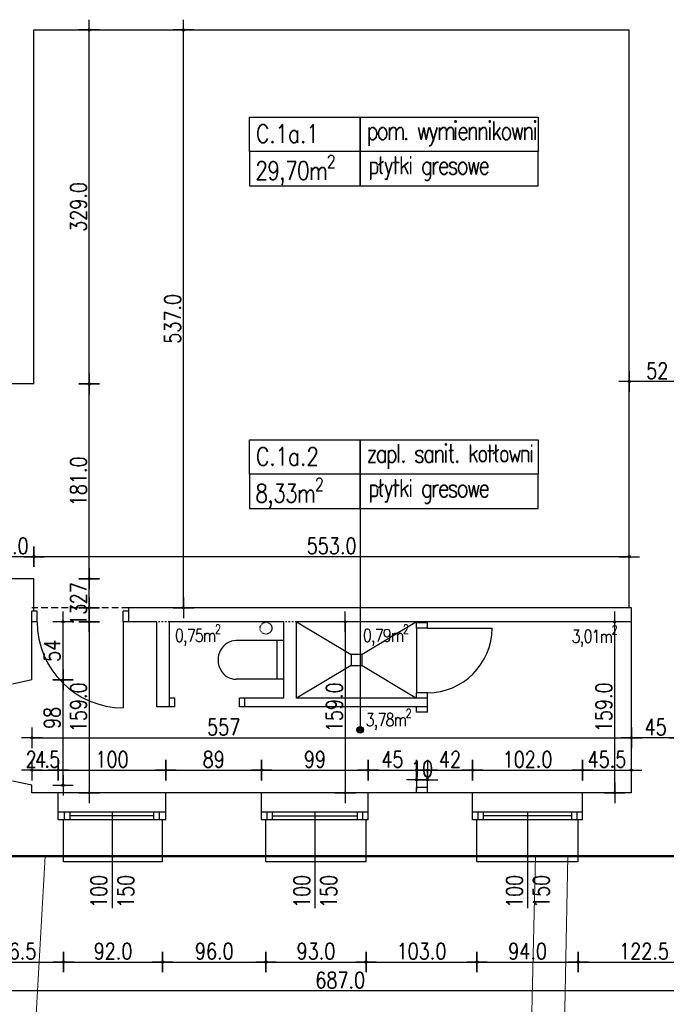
# Model space of a CAD drawing. Header units: millimetres. Extents: x 22865 to 60762, y -18816 to 15611.
# Tile 7 of 256: x 34254 to 34854, y -13885 to -12969. Entities that reach past the tile are written whole.
import ezdxf

# ---------------------------------------------------------------- set-up
doc = ezdxf.new("R2010")
doc.units = ezdxf.units.MM
for name, pattern in [('2_EGBU_A', [0]), ('3', [1, 0.5, -0.5]), ('3_SUCP', [0]), ('3_SUEP_A', [0]), ('DASHED', [15, 7, -8]), ('DASHED2', [0.375, 0.25, -0.125])]:
    doc.linetypes.add(name, pattern=pattern)
doc.layers.add('EGBB_L_0', color=7, linetype='2_EGBU_A', lineweight=50, true_color=0x804000)
doc.layers.add('SUCP_L_0', color=7, linetype='3_SUCP', lineweight=18, true_color=0xd200d2)
for name, color, linetype in [('OPISY', 6, 'Continuous'), ('sciany murowane', 4, 'Continuous'), ('widokowa', 2, 'Continuous'), ('WYMIARY', 6, 'Continuous')]:
    doc.layers.add(name, color=color, linetype=linetype)
doc.layers.add('SUEP_L_0', color=1, linetype='3_SUEP_A', lineweight=18)
doc.styles.add('1-100', font='simplex.shx', dxfattribs={"width": 0.8, "height": 15})
doc.dimstyles.new('1-100', dxfattribs={"dimscale": 0.5, "dimtxt": 100, "dimasz": 1, "dimexe": 0.18, "dimexo": 0.0625, "dimgap": 5, "dimtad": 1, "dimdec": 1, "dimzin": 0, "dimdsep": 46, "dimtxsty": '1-100', "dimblk1": 'K', "dimblk2": 'K', "dimsah": 1, "dimcen": 0.09, "dimse1": 1, "dimse2": 1, "dimadec": 0, "dimazin": 0, "dimtfac": 1, "dimtdec": 1, "dimtofl": 0, "dimtmove": 0, "dimatfit": 3, "dimldrblk": 'K', "dimfxl": 0, "dimtolj": 1, "dimtzin": 0, "dimarcsym": 0})

# ---------------------------------------------------------------- blocks, each defined once
blk = doc.blocks.new('K')
for p, q in [((0, -19.1), (0, 19.1)), ((-19.1, 0), (19.1, 0))]:
    blk.add_line(p, q)
blk.add_circle((0, 0), 2.02)
blk = doc.blocks.new('*D2127')
at = {"layer": 'WYMIARY', "color": 0, "lineweight": -2}
blk.add_line((34293.77, -13680.51), (34293.77, -13583.51), dxfattribs=at)
at = {"layer": 'WYMIARY', "color": 0, "linetype": 'ByBlock', "lineweight": -2, "xscale": 0.5, "yscale": 0.5, "zscale": 0.5}
for p, rotation in [((34293.77, -13583.01), 89.99999999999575), ((34293.77, -13681.01), 269.9999999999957)]:
    blk.add_blockref('K', p, dxfattribs=dict(at, rotation=rotation))
at = {"layer": 'WYMIARY', "color": 0, "ltscale": 0.2, "insert": (34283.77, -13618.34), "char_height": 15, "attachment_point": 5, "rotation": 90, "style": '1-100'}
blk.add_mtext('\\A1;98', dxfattribs=at)
blk = doc.blocks.new('*D2128')
at = {"layer": 'WYMIARY', "color": 0, "lineweight": -2}
blk.add_line((34555.83, -13529.51), (34555.83, -13687.51), dxfattribs=at)
at = {"layer": 'WYMIARY', "color": 0, "linetype": 'ByBlock', "lineweight": -2, "xscale": 0.5, "yscale": 0.5, "zscale": 0.5}
for p, rotation in [((34555.83, -13529.01), 90.00000000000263), ((34555.83, -13688.01), 270.0000000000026)]:
    blk.add_blockref('K', p, dxfattribs=dict(at, rotation=rotation))
at = {"layer": 'WYMIARY', "color": 0, "ltscale": 0.2, "insert": (34545.83, -13608.51), "char_height": 15, "attachment_point": 5, "rotation": 90, "style": '1-100'}
blk.add_mtext('\\A1;159.0', dxfattribs=at)
blk = doc.blocks.new('*D2130')
at = {"layer": 'WYMIARY', "color": 0, "lineweight": -2, "ltscale": 0.2}
blk.add_line((34208.28, -13845.23), (34293.78, -13845.23), dxfattribs=at)
at = {"layer": 'WYMIARY', "color": 0, "linetype": 'ByBlock', "lineweight": -2, "xscale": 0.5, "yscale": 0.5, "zscale": 0.5}
for p, rotation in [((34207.78, -13845.23), 180.0000000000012), ((34294.28, -13845.23), 1.204860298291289e-12)]:
    blk.add_blockref('K', p, dxfattribs=dict(at, rotation=rotation))
at = {"layer": 'WYMIARY', "color": 0, "ltscale": 0.2, "insert": (34251.03, -13835.23), "char_height": 15, "attachment_point": 5, "style": '1-100'}
blk.add_mtext('\\A1;86.5', dxfattribs=at)
blk = doc.blocks.new('*D2131')
at = {"layer": 'WYMIARY', "color": 0, "lineweight": -2, "ltscale": 0.2}
blk.add_line((34294.78, -13845.23), (34385.78, -13845.23), dxfattribs=at)
at = {"layer": 'WYMIARY', "color": 0, "linetype": 'ByBlock', "lineweight": -2, "xscale": 0.5, "yscale": 0.5, "zscale": 0.5}
for p, rotation in [((34294.28, -13845.23), 180.0000000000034), ((34386.28, -13845.23), 3.398491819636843e-12)]:
    blk.add_blockref('K', p, dxfattribs=dict(at, rotation=rotation))
at = {"layer": 'WYMIARY', "color": 0, "ltscale": 0.2, "insert": (34340.28, -13835.23), "char_height": 15, "attachment_point": 5, "style": '1-100'}
blk.add_mtext('\\A1;92.0', dxfattribs=at)
blk = doc.blocks.new('*D2133')
at = {"layer": 'WYMIARY', "color": 0, "lineweight": -2}
blk.add_line((34265.28, -13636.88), (34821.28, -13636.88), dxfattribs=at)
at = {"layer": 'WYMIARY', "color": 0, "linetype": 'ByBlock', "lineweight": -2, "xscale": 0.5, "yscale": 0.5, "zscale": 0.5, "rotation": 180.0000000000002}
blk.add_blockref('K', (34264.78, -13636.88), dxfattribs=at)
at = {"layer": 'WYMIARY', "color": 0, "linetype": 'ByBlock', "lineweight": -2, "xscale": 0.5, "yscale": 0.5, "zscale": 0.5}
blk.add_blockref('K', (34821.78, -13636.88), dxfattribs=at)
at = {"layer": 'WYMIARY', "color": 0, "ltscale": 0.2, "insert": (34443.08, -13626.88), "char_height": 15, "attachment_point": 5, "style": '1-100'}
blk.add_mtext('\\A1;557', dxfattribs=at)
blk = doc.blocks.new('*D2134')
at = {"layer": 'WYMIARY', "color": 0, "lineweight": -2}
blk.add_line((34678.78, -13845.23), (34771.78, -13845.23), dxfattribs=at)
at = {"layer": 'WYMIARY', "color": 0, "linetype": 'ByBlock', "lineweight": -2, "xscale": 0.5, "yscale": 0.5, "zscale": 0.5}
for p, rotation in [((34678.28, -13845.23), 180.0000000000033), ((34772.28, -13845.23), 3.326183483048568e-12)]:
    blk.add_blockref('K', p, dxfattribs=dict(at, rotation=rotation))
at = {"layer": 'WYMIARY', "color": 0, "ltscale": 0.2, "insert": (34725.28, -13835.23), "char_height": 15, "attachment_point": 5, "style": '1-100'}
blk.add_mtext('\\A1;94.0', dxfattribs=at)
blk = doc.blocks.new('*D2135')
at = {"layer": 'WYMIARY', "color": 0, "lineweight": -2}
blk.add_line((34772.78, -13845.23), (34894.28, -13845.23), dxfattribs=at)
at = {"layer": 'WYMIARY', "color": 0, "linetype": 'ByBlock', "lineweight": -2, "xscale": 0.5, "yscale": 0.5, "zscale": 0.5}
for p, rotation in [((34772.28, -13845.23), 179.9999999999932), ((34894.78, -13845.23), 359.9999999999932)]:
    blk.add_blockref('K', p, dxfattribs=dict(at, rotation=rotation))
at = {"layer": 'WYMIARY', "color": 0, "ltscale": 0.2, "insert": (34833.53, -13835.23), "char_height": 15, "attachment_point": 5, "style": '1-100'}
blk.add_mtext('\\A1;122.5', dxfattribs=at)
blk = doc.blocks.new('*D2144')
at = {"layer": 'WYMIARY', "color": 0, "lineweight": -2}
blk.add_line((34866.28, -13636.88), (34822.28, -13636.88), dxfattribs=at)
at = {"layer": 'WYMIARY', "color": 0, "linetype": 'ByBlock', "lineweight": -2, "xscale": 0.5, "yscale": 0.5, "zscale": 0.5, "rotation": 180}
blk.add_blockref('K', (34821.78, -13636.88), dxfattribs=at)
at = {"layer": 'WYMIARY', "color": 0, "linetype": 'ByBlock', "lineweight": -2, "xscale": 0.5, "yscale": 0.5, "zscale": 0.5}
blk.add_blockref('K', (34866.78, -13636.88), dxfattribs=at)
at = {"layer": 'WYMIARY', "color": 0, "ltscale": 0.2, "insert": (34844.28, -13626.88), "char_height": 15, "attachment_point": 5, "style": '1-100'}
blk.add_mtext('\\A1;45', dxfattribs=at)
blk = doc.blocks.new('*D2338')
at = {"layer": 'WYMIARY', "color": 0, "lineweight": -2, "ltscale": 0.2}
blk.add_line((34894.28, -13872.08), (34208.28, -13872.08), dxfattribs=at)
at = {"layer": 'WYMIARY', "color": 0, "linetype": 'ByBlock', "lineweight": -2, "xscale": 0.5, "yscale": 0.5, "zscale": 0.5, "rotation": 180}
blk.add_blockref('K', (34207.78, -13872.08), dxfattribs=at)
at = {"layer": 'WYMIARY', "color": 0, "linetype": 'ByBlock', "lineweight": -2, "xscale": 0.5, "yscale": 0.5, "zscale": 0.5}
blk.add_blockref('K', (34894.78, -13872.08), dxfattribs=at)
at = {"layer": 'WYMIARY', "color": 0, "ltscale": 0.2, "insert": (34551.28, -13862.08), "char_height": 15, "attachment_point": 5, "style": '1-100'}
blk.add_mtext('\\A1;687.0', dxfattribs=at)
blk = doc.blocks.new('*D2352')
at = {"layer": 'WYMIARY', "color": 0, "lineweight": -2, "ltscale": 0.2}
blk.add_line((34386.78, -13845.23), (34481.78, -13845.23), dxfattribs=at)
at = {"layer": 'WYMIARY', "color": 0, "linetype": 'ByBlock', "lineweight": -2, "xscale": 0.5, "yscale": 0.5, "zscale": 0.5, "rotation": 180}
blk.add_blockref('K', (34386.28, -13845.23), dxfattribs=at)
at = {"layer": 'WYMIARY', "color": 0, "linetype": 'ByBlock', "lineweight": -2, "xscale": 0.5, "yscale": 0.5, "zscale": 0.5}
blk.add_blockref('K', (34482.28, -13845.23), dxfattribs=at)
at = {"layer": 'WYMIARY', "color": 0, "ltscale": 0.2, "insert": (34434.28, -13835.23), "char_height": 15, "attachment_point": 5, "style": '1-100'}
blk.add_mtext('\\A1;96.0', dxfattribs=at)
blk = doc.blocks.new('*D2353')
at = {"layer": 'WYMIARY', "color": 0, "lineweight": -2, "ltscale": 0.2}
blk.add_line((34482.78, -13845.23), (34574.78, -13845.23), dxfattribs=at)
at = {"layer": 'WYMIARY', "color": 0, "linetype": 'ByBlock', "lineweight": -2, "xscale": 0.5, "yscale": 0.5, "zscale": 0.5, "rotation": 180}
blk.add_blockref('K', (34482.28, -13845.23), dxfattribs=at)
at = {"layer": 'WYMIARY', "color": 0, "linetype": 'ByBlock', "lineweight": -2, "xscale": 0.5, "yscale": 0.5, "zscale": 0.5}
blk.add_blockref('K', (34575.28, -13845.23), dxfattribs=at)
at = {"layer": 'WYMIARY', "color": 0, "ltscale": 0.2, "insert": (34528.78, -13835.23), "char_height": 15, "attachment_point": 5, "style": '1-100'}
blk.add_mtext('\\A1;93.0', dxfattribs=at)
blk = doc.blocks.new('*D2354')
at = {"layer": 'WYMIARY', "color": 0, "lineweight": -2, "ltscale": 0.2}
blk.add_line((34575.78, -13845.23), (34677.78, -13845.23), dxfattribs=at)
at = {"layer": 'WYMIARY', "color": 0, "linetype": 'ByBlock', "lineweight": -2, "xscale": 0.5, "yscale": 0.5, "zscale": 0.5, "rotation": 180}
blk.add_blockref('K', (34575.28, -13845.23), dxfattribs=at)
at = {"layer": 'WYMIARY', "color": 0, "linetype": 'ByBlock', "lineweight": -2, "xscale": 0.5, "yscale": 0.5, "zscale": 0.5}
blk.add_blockref('K', (34678.28, -13845.23), dxfattribs=at)
at = {"layer": 'WYMIARY', "color": 0, "ltscale": 0.2, "insert": (34626.78, -13835.23), "char_height": 15, "attachment_point": 5, "style": '1-100'}
blk.add_mtext('\\A1;103.0', dxfattribs=at)
blk = doc.blocks.new('*D2355')
at = {"layer": 'WYMIARY', "color": 0, "lineweight": -2, "ltscale": 0.2}
blk.add_line((34265.28, -13666.89), (34288.78, -13666.89), dxfattribs=at)
at = {"layer": 'WYMIARY', "color": 0, "linetype": 'ByBlock', "lineweight": -2, "xscale": 0.5, "yscale": 0.5, "zscale": 0.5, "rotation": 180}
blk.add_blockref('K', (34264.78, -13666.89), dxfattribs=at)
at = {"layer": 'WYMIARY', "color": 0, "linetype": 'ByBlock', "lineweight": -2, "xscale": 0.5, "yscale": 0.5, "zscale": 0.5}
blk.add_blockref('K', (34289.28, -13666.89), dxfattribs=at)
at = {"layer": 'WYMIARY', "color": 0, "ltscale": 0.2, "insert": (34274.34, -13656.89), "char_height": 15, "attachment_point": 5, "style": '1-100'}
blk.add_mtext('\\A1;\\A1;{\\T0.8;24.5}', dxfattribs=at)
blk = doc.blocks.new('*D2356')
at = {"layer": 'WYMIARY', "color": 0, "lineweight": -2}
blk.add_line((34289.78, -13666.89), (34388.78, -13666.89), dxfattribs=at)
at = {"layer": 'WYMIARY', "color": 0, "linetype": 'ByBlock', "lineweight": -2, "xscale": 0.5, "yscale": 0.5, "zscale": 0.5, "rotation": 180}
blk.add_blockref('K', (34289.28, -13666.89), dxfattribs=at)
at = {"layer": 'WYMIARY', "color": 0, "linetype": 'ByBlock', "lineweight": -2, "xscale": 0.5, "yscale": 0.5, "zscale": 0.5}
blk.add_blockref('K', (34389.28, -13666.89), dxfattribs=at)
at = {"layer": 'WYMIARY', "color": 0, "ltscale": 0.2, "insert": (34339.28, -13656.89), "char_height": 15, "attachment_point": 5, "style": '1-100'}
blk.add_mtext('\\A1;100', dxfattribs=at)
blk = doc.blocks.new('*D2357')
at = {"layer": 'WYMIARY', "color": 0, "lineweight": -2}
blk.add_line((34389.78, -13666.89), (34477.78, -13666.89), dxfattribs=at)
at = {"layer": 'WYMIARY', "color": 0, "linetype": 'ByBlock', "lineweight": -2, "xscale": 0.5, "yscale": 0.5, "zscale": 0.5, "rotation": 180}
blk.add_blockref('K', (34389.28, -13666.89), dxfattribs=at)
at = {"layer": 'WYMIARY', "color": 0, "linetype": 'ByBlock', "lineweight": -2, "xscale": 0.5, "yscale": 0.5, "zscale": 0.5}
blk.add_blockref('K', (34478.28, -13666.89), dxfattribs=at)
at = {"layer": 'WYMIARY', "color": 0, "ltscale": 0.2, "insert": (34433.78, -13656.89), "char_height": 15, "attachment_point": 5, "style": '1-100'}
blk.add_mtext('\\A1;89', dxfattribs=at)
blk = doc.blocks.new('*D2358')
at = {"layer": 'WYMIARY', "color": 0, "lineweight": -2}
blk.add_line((34478.78, -13666.89), (34576.78, -13666.89), dxfattribs=at)
at = {"layer": 'WYMIARY', "color": 0, "linetype": 'ByBlock', "lineweight": -2, "xscale": 0.5, "yscale": 0.5, "zscale": 0.5, "rotation": 180}
blk.add_blockref('K', (34478.28, -13666.89), dxfattribs=at)
at = {"layer": 'WYMIARY', "color": 0, "linetype": 'ByBlock', "lineweight": -2, "xscale": 0.5, "yscale": 0.5, "zscale": 0.5}
blk.add_blockref('K', (34577.28, -13666.89), dxfattribs=at)
at = {"layer": 'WYMIARY', "color": 0, "ltscale": 0.2, "insert": (34527.78, -13656.89), "char_height": 15, "attachment_point": 5, "style": '1-100'}
blk.add_mtext('\\A1;99', dxfattribs=at)
blk = doc.blocks.new('*D2359')
at = {"layer": 'WYMIARY', "color": 0, "lineweight": -2}
blk.add_line((34577.78, -13666.89), (34621.78, -13666.89), dxfattribs=at)
at = {"layer": 'WYMIARY', "color": 0, "linetype": 'ByBlock', "lineweight": -2, "xscale": 0.5, "yscale": 0.5, "zscale": 0.5, "rotation": 180}
blk.add_blockref('K', (34577.28, -13666.89), dxfattribs=at)
at = {"layer": 'WYMIARY', "color": 0, "linetype": 'ByBlock', "lineweight": -2, "xscale": 0.5, "yscale": 0.5, "zscale": 0.5}
blk.add_blockref('K', (34622.28, -13666.89), dxfattribs=at)
at = {"layer": 'WYMIARY', "color": 0, "ltscale": 0.2, "insert": (34599.78, -13656.89), "char_height": 15, "attachment_point": 5, "style": '1-100'}
blk.add_mtext('\\A1;45', dxfattribs=at)
blk = doc.blocks.new('*D2360')
at = {"layer": 'WYMIARY', "color": 0, "lineweight": -2}
blk.add_line((34622.78, -13675.83), (34631.78, -13675.83), dxfattribs=at)
at = {"layer": 'WYMIARY', "color": 0, "linetype": 'ByBlock', "lineweight": -2, "xscale": 0.5, "yscale": 0.5, "zscale": 0.5, "rotation": 180}
blk.add_blockref('K', (34622.28, -13675.83), dxfattribs=at)
at = {"layer": 'WYMIARY', "color": 0, "linetype": 'ByBlock', "lineweight": -2, "xscale": 0.5, "yscale": 0.5, "zscale": 0.5}
blk.add_blockref('K', (34632.28, -13675.83), dxfattribs=at)
at = {"layer": 'WYMIARY', "color": 0, "ltscale": 0.2, "insert": (34627.28, -13665.83), "char_height": 15, "attachment_point": 5, "style": '1-100'}
blk.add_mtext('\\A1;10', dxfattribs=at)
blk = doc.blocks.new('*D2361')
at = {"layer": 'WYMIARY', "color": 0, "lineweight": -2}
blk.add_line((34632.78, -13666.89), (34673.78, -13666.89), dxfattribs=at)
at = {"layer": 'WYMIARY', "color": 0, "linetype": 'ByBlock', "lineweight": -2, "xscale": 0.5, "yscale": 0.5, "zscale": 0.5, "rotation": 180}
blk.add_blockref('K', (34632.28, -13666.89), dxfattribs=at)
at = {"layer": 'WYMIARY', "color": 0, "linetype": 'ByBlock', "lineweight": -2, "xscale": 0.5, "yscale": 0.5, "zscale": 0.5}
blk.add_blockref('K', (34674.28, -13666.89), dxfattribs=at)
at = {"layer": 'WYMIARY', "color": 0, "ltscale": 0.2, "insert": (34653.28, -13656.89), "char_height": 15, "attachment_point": 5, "style": '1-100'}
blk.add_mtext('\\A1;42', dxfattribs=at)
blk = doc.blocks.new('*D2362')
at = {"layer": 'WYMIARY', "color": 0, "lineweight": -2, "ltscale": 0.2}
blk.add_line((34674.78, -13666.89), (34775.78, -13666.89), dxfattribs=at)
at = {"layer": 'WYMIARY', "color": 0, "linetype": 'ByBlock', "lineweight": -2, "xscale": 0.5, "yscale": 0.5, "zscale": 0.5, "rotation": 180}
blk.add_blockref('K', (34674.28, -13666.89), dxfattribs=at)
at = {"layer": 'WYMIARY', "color": 0, "linetype": 'ByBlock', "lineweight": -2, "xscale": 0.5, "yscale": 0.5, "zscale": 0.5}
blk.add_blockref('K', (34776.28, -13666.89), dxfattribs=at)
at = {"layer": 'WYMIARY', "color": 0, "ltscale": 0.2, "insert": (34725.28, -13656.89), "char_height": 15, "attachment_point": 5, "style": '1-100'}
blk.add_mtext('\\A1;102.0', dxfattribs=at)
blk = doc.blocks.new('*D2363')
at = {"layer": 'WYMIARY', "color": 0, "lineweight": -2, "ltscale": 0.2}
blk.add_line((34776.78, -13666.89), (34821.28, -13666.89), dxfattribs=at)
at = {"layer": 'WYMIARY', "color": 0, "linetype": 'ByBlock', "lineweight": -2, "xscale": 0.5, "yscale": 0.5, "zscale": 0.5, "rotation": 180}
blk.add_blockref('K', (34776.28, -13666.89), dxfattribs=at)
at = {"layer": 'WYMIARY', "color": 0, "linetype": 'ByBlock', "lineweight": -2, "xscale": 0.5, "yscale": 0.5, "zscale": 0.5}
blk.add_blockref('K', (34821.78, -13666.89), dxfattribs=at)
at = {"layer": 'WYMIARY', "color": 0, "ltscale": 0.2, "insert": (34799.03, -13656.89), "char_height": 15, "attachment_point": 5, "style": '1-100'}
blk.add_mtext('\\A1;45.5', dxfattribs=at)
blk = doc.blocks.new('*D2364')
at = {"layer": 'WYMIARY', "color": 0, "lineweight": -2, "ltscale": 0.2}
blk.add_line((34806.21, -13687.51), (34806.21, -13529.51), dxfattribs=at)
at = {"layer": 'WYMIARY', "color": 0, "linetype": 'ByBlock', "lineweight": -2, "xscale": 0.5, "yscale": 0.5, "zscale": 0.5}
for p, rotation in [((34806.21, -13529.01), 90), ((34806.21, -13688.01), 270)]:
    blk.add_blockref('K', p, dxfattribs=dict(at, rotation=rotation))
at = {"layer": 'WYMIARY', "color": 0, "ltscale": 0.2, "insert": (34796.21, -13608.51), "char_height": 15, "attachment_point": 5, "rotation": 90, "style": '1-100'}
blk.add_mtext('\\A1;159.0', dxfattribs=at)
blk = doc.blocks.new('*D2365')
at = {"layer": 'WYMIARY', "color": 0, "lineweight": -2}
blk.add_line((34293.77, -13582.51), (34293.77, -13529.51), dxfattribs=at)
at = {"layer": 'WYMIARY', "color": 0, "linetype": 'ByBlock', "lineweight": -2, "xscale": 0.5, "yscale": 0.5, "zscale": 0.5}
for p, rotation in [((34293.77, -13529.01), 90), ((34293.77, -13583.01), 270)]:
    blk.add_blockref('K', p, dxfattribs=dict(at, rotation=rotation))
at = {"layer": 'WYMIARY', "color": 0, "ltscale": 0.2, "insert": (34283.77, -13556.01), "char_height": 15, "attachment_point": 5, "rotation": 90, "style": '1-100'}
blk.add_mtext('\\A1;54', dxfattribs=at)
blk = doc.blocks.new('*D2366')
at = {"layer": 'WYMIARY', "color": 0, "lineweight": -2, "ltscale": 0.2}
blk.add_line((34819.28, -13468.52), (34267.28, -13468.52), dxfattribs=at)
at = {"layer": 'WYMIARY', "color": 0, "linetype": 'ByBlock', "lineweight": -2, "xscale": 0.5, "yscale": 0.5, "zscale": 0.5, "rotation": 180}
blk.add_blockref('K', (34266.78, -13468.52), dxfattribs=at)
at = {"layer": 'WYMIARY', "color": 0, "linetype": 'ByBlock', "lineweight": -2, "xscale": 0.5, "yscale": 0.5, "zscale": 0.5}
blk.add_blockref('K', (34819.78, -13468.52), dxfattribs=at)
at = {"layer": 'WYMIARY', "color": 0, "ltscale": 0.2, "insert": (34543.28, -13458.52), "char_height": 15, "attachment_point": 5, "style": '1-100'}
blk.add_mtext('\\A1;553.0', dxfattribs=at)
blk = doc.blocks.new('*D2367')
at = {"layer": 'WYMIARY', "color": 0, "lineweight": -2, "ltscale": 0.2}
blk.add_line((34266.28, -13468.52), (34221.28, -13468.52), dxfattribs=at)
at = {"layer": 'WYMIARY', "color": 0, "linetype": 'ByBlock', "lineweight": -2, "xscale": 0.5, "yscale": 0.5, "zscale": 0.5, "rotation": 180}
blk.add_blockref('K', (34220.78, -13468.52), dxfattribs=at)
at = {"layer": 'WYMIARY', "color": 0, "linetype": 'ByBlock', "lineweight": -2, "xscale": 0.5, "yscale": 0.5, "zscale": 0.5}
blk.add_blockref('K', (34266.78, -13468.52), dxfattribs=at)
at = {"layer": 'WYMIARY', "color": 0, "ltscale": 0.2, "insert": (34243.78, -13458.52), "char_height": 15, "attachment_point": 5, "style": '1-100'}
blk.add_mtext('\\A1;46.0', dxfattribs=at)
blk = doc.blocks.new('*D2368')
at = {"layer": 'WYMIARY', "color": 0, "lineweight": -2}
blk.add_line((34318.11, -13528.51), (34318.11, -13516.51), dxfattribs=at)
at = {"layer": 'WYMIARY', "color": 0, "linetype": 'ByBlock', "lineweight": -2, "xscale": 0.5, "yscale": 0.5, "zscale": 0.5}
for p, rotation in [((34318.11, -13516.01), 90), ((34318.11, -13529.01), 270)]:
    blk.add_blockref('K', p, dxfattribs=dict(at, rotation=rotation))
at = {"layer": 'WYMIARY', "color": 0, "ltscale": 0.2, "insert": (34308.11, -13522.51), "char_height": 15, "attachment_point": 5, "rotation": 90, "style": '1-100'}
blk.add_mtext('\\A1;13', dxfattribs=at)
blk = doc.blocks.new('*D2369')
at = {"layer": 'WYMIARY', "color": 0, "lineweight": -2, "ltscale": 0.2}
blk.add_line((34318.11, -13529.51), (34318.11, -13687.51), dxfattribs=at)
at = {"layer": 'WYMIARY', "color": 0, "linetype": 'ByBlock', "lineweight": -2, "xscale": 0.5, "yscale": 0.5, "zscale": 0.5}
for p, rotation in [((34318.11, -13529.01), 90), ((34318.11, -13688.01), 270)]:
    blk.add_blockref('K', p, dxfattribs=dict(at, rotation=rotation))
at = {"layer": 'WYMIARY', "color": 0, "ltscale": 0.2, "insert": (34308.11, -13608.51), "char_height": 15, "attachment_point": 5, "rotation": 90, "style": '1-100'}
blk.add_mtext('\\A1;159.0', dxfattribs=at)
blk = doc.blocks.new('*D2370')
at = {"layer": 'WYMIARY', "color": 0, "lineweight": -2}
blk.add_line((34318.11, -13515.51), (34318.11, -13489.51), dxfattribs=at)
at = {"layer": 'WYMIARY', "color": 0, "linetype": 'ByBlock', "lineweight": -2, "xscale": 0.5, "yscale": 0.5, "zscale": 0.5}
for p, rotation in [((34318.11, -13489.01), 90), ((34318.11, -13516.01), 270)]:
    blk.add_blockref('K', p, dxfattribs=dict(at, rotation=rotation))
at = {"layer": 'WYMIARY', "color": 0, "ltscale": 0.2, "insert": (34308.11, -13502.51), "char_height": 15, "attachment_point": 5, "rotation": 90, "style": '1-100'}
blk.add_mtext('\\A1;27', dxfattribs=at)
blk = doc.blocks.new('*D2371')
at = {"layer": 'WYMIARY', "color": 0, "lineweight": -2, "ltscale": 0.2}
blk.add_line((34318.11, -13488.51), (34318.11, -13308.51), dxfattribs=at)
at = {"layer": 'WYMIARY', "color": 0, "linetype": 'ByBlock', "lineweight": -2, "xscale": 0.5, "yscale": 0.5, "zscale": 0.5}
for p, rotation in [((34318.11, -13308.01), 90), ((34318.11, -13489.01), 270)]:
    blk.add_blockref('K', p, dxfattribs=dict(at, rotation=rotation))
at = {"layer": 'WYMIARY', "color": 0, "ltscale": 0.2, "insert": (34308.11, -13398.51), "char_height": 15, "attachment_point": 5, "rotation": 90, "style": '1-100'}
blk.add_mtext('\\A1;181.0', dxfattribs=at)
blk = doc.blocks.new('*D2373')
at = {"layer": 'WYMIARY', "color": 0, "lineweight": -2, "ltscale": 0.2}
blk.add_line((34405.61, -13515.51), (34405.61, -12979.51), dxfattribs=at)
at = {"layer": 'WYMIARY', "color": 0, "linetype": 'ByBlock', "lineweight": -2, "xscale": 0.5, "yscale": 0.5, "zscale": 0.5}
for p, rotation in [((34405.61, -12979.01), 90), ((34405.61, -13516.01), 270)]:
    blk.add_blockref('K', p, dxfattribs=dict(at, rotation=rotation))
at = {"layer": 'WYMIARY', "color": 0, "ltscale": 0.2, "insert": (34395.61, -13247.51), "char_height": 15, "attachment_point": 5, "rotation": 90, "style": '1-100'}
blk.add_mtext('\\A1;537.0', dxfattribs=at)
blk = doc.blocks.new('*D2374')
at = {"layer": 'WYMIARY', "color": 0, "lineweight": -2, "ltscale": 0.2}
blk.add_line((34318.11, -13307.51), (34318.11, -12979.51), dxfattribs=at)
at = {"layer": 'WYMIARY', "color": 0, "linetype": 'ByBlock', "lineweight": -2, "xscale": 0.5, "yscale": 0.5, "zscale": 0.5}
for p, rotation in [((34318.11, -12979.01), 90), ((34318.11, -13308.01), 270)]:
    blk.add_blockref('K', p, dxfattribs=dict(at, rotation=rotation))
at = {"layer": 'WYMIARY', "color": 0, "ltscale": 0.2, "insert": (34308.11, -13143.51), "char_height": 15, "attachment_point": 5, "rotation": 90, "style": '1-100'}
blk.add_mtext('\\A1;329.0', dxfattribs=at)
blk = doc.blocks.new('*D2375')
at = {"layer": 'WYMIARY', "color": 0, "lineweight": -2}
blk.add_line((34871.28, -13305.73), (34820.28, -13305.73), dxfattribs=at)
at = {"layer": 'WYMIARY', "color": 0, "linetype": 'ByBlock', "lineweight": -2, "xscale": 0.5, "yscale": 0.5, "zscale": 0.5, "rotation": 180}
blk.add_blockref('K', (34819.78, -13305.73), dxfattribs=at)
at = {"layer": 'WYMIARY', "color": 0, "linetype": 'ByBlock', "lineweight": -2, "xscale": 0.5, "yscale": 0.5, "zscale": 0.5}
blk.add_blockref('K', (34871.78, -13305.73), dxfattribs=at)
at = {"layer": 'WYMIARY', "color": 0, "ltscale": 0.2, "insert": (34845.78, -13295.73), "char_height": 15, "attachment_point": 5, "style": '1-100'}
blk.add_mtext('\\A1;52', dxfattribs=at)

msp = doc.modelspace()

# ---------------------------------------------------------------- hatches: boundary and pattern name
at = {"layer": 'OPISY', "transparency": 33554687}
h = msp.add_hatch(color=256, dxfattribs=at)
h.dxf.hatch_style = 1
h.paths.add_polyline_path([(34569.83, -13626.41, 2.414214), (34572.83, -13629.41, 0.414214)])

# ---------------------------------------------------------------- linework, layer by layer
at = {"layer": 'EGBB_L_0', "linetype": '2_EGBU_A'}
msp.add_line((34207.78, -13747.01), (34882.99, -13747.01), dxfattribs=at)
at = {"layer": 'EGBB_L_0', "linetype": '3', "lineweight": -2}
msp.add_circle((34482.28, -13534.97), 5.5, dxfattribs=at)
at = {"layer": 'OPISY'}
msp.add_line((34569.83, -13423.82), (34569.83, -13629.41), dxfattribs=at)
for points in [[(34466.93, -13059.96), (34569.83, -13059.96), (34569.83, -13091.89), (34466.93, -13091.89)], [(34569.83, -13059.96), (34735.14, -13059.96), (34735.14, -13091.89), (34569.83, -13091.89)], [(34735.14, -13091.89), (34569.83, -13091.89), (34569.83, -13059.96), (34735.14, -13059.96)], [(34569.83, -13091.89), (34466.93, -13091.89), (34466.93, -13123.82), (34569.83, -13123.82)], [(34735.14, -13091.89), (34569.83, -13091.89), (34569.83, -13123.82), (34735.14, -13123.82)], [(34466.93, -13359.96), (34569.83, -13359.96), (34569.83, -13391.89), (34466.93, -13391.89)], [(34569.83, -13359.96), (34735.14, -13359.96), (34735.14, -13391.89), (34569.83, -13391.89)], [(34735.14, -13391.89), (34569.83, -13391.89), (34569.83, -13359.96), (34735.14, -13359.96)], [(34569.83, -13391.89), (34466.93, -13391.89), (34466.93, -13423.82), (34569.83, -13423.82)], [(34735.14, -13391.89), (34569.83, -13391.89), (34569.83, -13423.82), (34735.14, -13423.82)]]:
    msp.add_lwpolyline(points, close=True, dxfattribs=at)
msp.add_circle((34569.83, -13629.41), 3, dxfattribs=at)
at = {"layer": 'sciany murowane', "ltscale": 0.2}
for p, q in [((34266.78, -13308.01), (34266.78, -12979.01)), ((34266.78, -12979.01), (34819.78, -12979.01)), ((34266.78, -12991.13), (34266.78, -12979.01)), ((34819.78, -13516.01), (34819.78, -12979.01)), ((34266.78, -13308.01), (34228.78, -13308.01)), ((34266.78, -13489.01), (34228.78, -13489.01)), ((34266.78, -13519.01), (34266.78, -13489.01)), ((34264.78, -13583.01), (34264.78, -13519.01)), ((34821.78, -13516.01), (34354.78, -13516.01)), ((34354.78, -13529.01), (34354.78, -13516.01)), ((34821.78, -13688.01), (34821.78, -13516.01)), ((34380.78, -13529.01), (34354.78, -13529.01)), ((34380.78, -13608.01), (34380.78, -13529.01)), ((34392.78, -13608.01), (34392.78, -13529.01)), ((34498.78, -13529.01), (34392.78, -13529.01)), ((34498.78, -13600.01), (34498.78, -13529.01)), ((34821.78, -13529.01), (34510.78, -13529.01)), ((34510.78, -13600.01), (34510.78, -13529.01)), ((34264.78, -13583.01), (34246.78, -13587.01)), ((34462.78, -13608.01), (34462.78, -13600.01)), ((34498.78, -13600.01), (34462.78, -13600.01)), ((34632.28, -13600.01), (34510.78, -13600.01)), ((34632.28, -13608.01), (34632.28, -13600.01)), ((34392.78, -13608.01), (34380.78, -13608.01)), ((34632.28, -13608.01), (34462.78, -13608.01)), ((34264.78, -13681.01), (34246.78, -13677.01)), ((34264.78, -13688.01), (34264.78, -13681.01)), ((34289.28, -13688.01), (34264.78, -13688.01)), ((34289.28, -13713.01), (34289.28, -13688.01)), ((34389.28, -13713.01), (34389.28, -13688.01)), ((34478.28, -13688.01), (34389.28, -13688.01)), ((34478.28, -13713.01), (34478.28, -13688.01)), ((34577.28, -13713.01), (34577.28, -13688.01)), ((34674.28, -13688.01), (34577.28, -13688.01)), ((34622.28, -13688.01), (34622.28, -13683.01)), ((34632.28, -13688.01), (34632.28, -13683.01)), ((34674.28, -13713.01), (34674.28, -13688.01)), ((34821.78, -13688.01), (34776.28, -13688.01)), ((34776.28, -13713.01), (34776.28, -13688.01)), ((34294.28, -13747.01), (34294.28, -13713.01)), ((34386.28, -13747.01), (34386.28, -13713.01)), ((34482.28, -13747.01), (34482.28, -13713.01)), ((34575.28, -13747.01), (34575.28, -13713.01)), ((34678.28, -13747.01), (34678.28, -13713.01)), ((34772.28, -13747.01), (34772.28, -13713.01)), ((34294.28, -13747.01), (34207.78, -13747.01)), ((34482.28, -13747.01), (34386.28, -13747.01)), ((34678.28, -13747.01), (34575.28, -13747.01)), ((34954.78, -13747.01), (34772.28, -13747.01))]:
    msp.add_line(p, q, dxfattribs=at)
at = {"layer": 'sciany murowane', "color": 2, "ltscale": 0.2}
for p, q in [((34269.78, -13519.01), (34264.78, -13519.01)), ((34269.78, -13529.01), (34269.78, -13519.01)), ((34349.78, -13529.01), (34349.78, -13519.01)), ((34354.78, -13519.01), (34349.78, -13519.01)), ((34269.78, -13529.01), (34264.78, -13529.01)), ((34354.78, -13529.01), (34349.78, -13529.01)), ((34349.78, -13529.01), (34349.78, -13609.01)), ((34622.28, -13535.01), (34622.28, -13529.01)), ((34632.28, -13530.01), (34622.28, -13530.01)), ((34632.28, -13535.01), (34632.28, -13529.01)), ((34632.28, -13535.01), (34622.28, -13535.01)), ((34632.28, -13595.01), (34622.28, -13595.01)), ((34622.28, -13600.01), (34622.28, -13595.01)), ((34632.28, -13600.01), (34632.28, -13595.01)), ((34397.78, -13600.01), (34392.78, -13600.01)), ((34397.78, -13608.01), (34397.78, -13600.01)), ((34457.78, -13608.01), (34457.78, -13600.01)), ((34462.78, -13600.01), (34457.78, -13600.01)), ((34397.78, -13608.01), (34392.78, -13608.01)), ((34462.78, -13608.01), (34457.78, -13608.01)), ((34622.28, -13613.01), (34622.28, -13608.01)), ((34632.28, -13613.01), (34622.28, -13613.01)), ((34632.28, -13613.01), (34632.28, -13608.01)), ((34389.28, -13688.01), (34289.28, -13688.01)), ((34577.28, -13688.01), (34478.28, -13688.01)), ((34632.28, -13683.01), (34622.28, -13683.01)), ((34776.28, -13688.01), (34674.28, -13688.01)), ((34389.28, -13706.01), (34289.28, -13706.01)), ((34295.28, -13713.01), (34295.28, -13706.01)), ((34300.28, -13713.01), (34300.28, -13706.01)), ((34378.28, -13713.01), (34378.28, -13706.01)), ((34383.28, -13713.01), (34383.28, -13706.01)), ((34577.28, -13706.01), (34478.28, -13706.01)), ((34483.28, -13713.01), (34483.28, -13706.01)), ((34488.28, -13713.01), (34488.28, -13706.01)), ((34567.28, -13713.01), (34567.28, -13706.01)), ((34572.28, -13713.01), (34572.28, -13706.01)), ((34776.28, -13706.01), (34674.28, -13706.01)), ((34679.28, -13713.01), (34679.28, -13706.01)), ((34684.28, -13713.01), (34684.28, -13706.01)), ((34766.28, -13713.01), (34766.28, -13706.01)), ((34771.28, -13713.01), (34771.28, -13706.01)), ((34389.28, -13713.01), (34289.28, -13713.01)), ((34577.28, -13713.01), (34478.28, -13713.01)), ((34776.28, -13713.01), (34674.28, -13713.01)), ((34294.28, -13752.01), (34294.28, -13747.01)), ((34386.28, -13752.01), (34294.28, -13752.01)), ((34386.28, -13752.01), (34386.28, -13747.01)), ((34482.28, -13752.01), (34482.28, -13747.01)), ((34575.28, -13752.01), (34482.28, -13752.01)), ((34575.28, -13752.01), (34575.28, -13747.01)), ((34678.28, -13752.01), (34678.28, -13747.01)), ((34772.28, -13752.01), (34678.28, -13752.01)), ((34772.28, -13752.01), (34772.28, -13747.01))]:
    msp.add_line(p, q, dxfattribs=at)
at = {"layer": 'sciany murowane', "linetype": 'DASHED', "ltscale": 0.2}
for p, q in [((34392.78, -13529.01), (34380.78, -13529.01)), ((34510.78, -13529.01), (34498.78, -13529.01))]:
    msp.add_line(p, q, dxfattribs=at)
at = {"layer": 'SUCP_L_0', "linetype": '3_SUCP'}
for p, q in [((34728.4, -13931.64), (34732.76, -13747.01)), ((34762.55, -13747.01), (34759.06, -13931.64))]:
    msp.add_line(p, q, dxfattribs=at)
at = {"layer": 'SUEP_L_0', "linetype": '3_SUEP_A'}
msp.add_line((34277.17, -13747.01), (34266.86, -13931.64), dxfattribs=at)
at = {"layer": 'widokowa', "color": 1, "linetype": 'DASHED2', "ltscale": 25}
msp.add_line((34354.78, -13516.01), (34264.78, -13516.01), dxfattribs=at)
at = {"layer": 'widokowa', "color": 6, "ltscale": 0.2}
for p, q in [((34339.28, -13706.01), (34339.28, -13795.23)), ((34527.78, -13706.01), (34527.78, -13795.23)), ((34725.28, -13706.01), (34725.28, -13795.23)), ((34378.28, -13709.51), (34300.28, -13709.51)), ((34567.28, -13709.57), (34488.28, -13709.57)), ((34766.28, -13709.51), (34684.28, -13709.51))]:
    msp.add_line(p, q, dxfattribs=at)
at = {"layer": 'widokowa', "color": 1, "linetype": 'DASHED2', "ltscale": 20}
for p, q in [((34386.28, -13747.01), (34294.28, -13747.01)), ((34575.28, -13747.01), (34482.28, -13747.01)), ((34772.28, -13747.01), (34678.28, -13747.01))]:
    msp.add_line(p, q, dxfattribs=at)
at = {"layer": 'WYMIARY', "ltscale": 0.2}
for p, q in [((34510.78, -13529.01), (34561.53, -13559.51)), ((34622.28, -13529.01), (34571.53, -13559.51)), ((34622.28, -13535.01), (34622.28, -13595.01)), ((34632.28, -13535.01), (34692.28, -13535.01)), ((34498.78, -13546.51), (34454.5, -13546.51)), ((34492.78, -13582.51), (34492.78, -13546.51)), ((34561.53, -13569.51), (34510.78, -13600.01)), ((34571.53, -13569.51), (34622.28, -13600.01)), ((34498.78, -13582.51), (34454.5, -13582.51))]:
    msp.add_line(p, q, dxfattribs=at)
msp.add_lwpolyline([(34571.53, -13559.51), (34561.53, -13559.51), (34561.53, -13569.51), (34571.53, -13569.51)], close=True, dxfattribs=at)
at = {"layer": 'WYMIARY', "color": 1, "ltscale": 0.2}
msp.add_arc((34349.78, -13529.01), 80, 180, 270, dxfattribs=at)
at = {"layer": 'WYMIARY', "ltscale": 0.2}
msp.add_arc((34632.28, -13535.01), 60, 270, 0, dxfattribs=at)
msp.add_ellipse((34454.5, -13564.51), major_axis=(0, 18), ratio=0.928921, start_param=0, end_param=3.141593, dxfattribs=at)

# ---------------------------------------------------------------- texts
at = {"layer": 'OPISY', "color": 2, "char_height": 17, "width": 183.8811, "attachment_point": 4, "style": '1-100'}
for s, insert in [('{\\Fsimplex8|c238;C.1a.1}', (34473.14, -13075.42)), ('{\\Fsimplex8|c238;C.1a.2}', (34473.14, -13375.43))]:
    msp.add_mtext(s, dxfattribs=dict(at, insert=insert))
at = {"layer": 'OPISY', "char_height": 17, "width": 302.1591, "attachment_point": 4, "style": '1-100'}
for s, insert in [('{\\T0.75;\\Fsimplex8|c238;pom. wymiennikowni\\T0.95;  }', (34575.81, -13075.42)), ('{\\T0.8;\\Fsimplex8|c238;płytki gresowe}', (34577.37, -13107.6)), ('{\\T0.75;\\Fsimplex8|c238;zapl. sanit. kotłowni\\T0.95;  }', (34575.81, -13375.43)), ('{\\T0.8;\\Fsimplex8|c238;płytki gresowe}', (34577.37, -13407.61))]:
    msp.add_mtext(s, dxfattribs=dict(at, insert=insert))
at = {"layer": 'OPISY', "color": 1, "char_height": 17, "width": 183.8811, "attachment_point": 4, "style": '1-100'}
for s, insert in [('\\A1;{\\T0.95;\\Fsimplex8|c238;29,70m{\\H0.7x;\\S2^ ;}}', (34472.46, -13109.35)), ('\\A1;{\\T0.95;\\Fsimplex8|c238;8,33m{\\H0.7x;\\S2^ ;}}', (34472.46, -13409.35))]:
    msp.add_mtext(s, dxfattribs=dict(at, insert=insert))
at = {"layer": 'WYMIARY', "ltscale": 0.2, "char_height": 12, "width": 183.8811, "attachment_point": 4, "style": '1-100'}
for s, insert in [('\\A1;{\\T0.9;\\Fsimplex8|c238;0,75m{\\H0.7x;\\S2^ ;}}', (34397.74, -13541.55)), ('\\A1;{\\T0.9;\\Fsimplex8|c238;0,79m{\\H0.7x;\\S2^ ;}}', (34572.37, -13541.55)), ('\\A1;{\\T0.9;\\Fsimplex8|c238;3,01m{\\H0.7x;\\S2^ ;}}', (34766.26, -13542.31)), ('\\A1;{\\T0.9;\\Fsimplex8|c238;3,78m{\\H0.7x;\\S2^ ;}}', (34574.94, -13619.88))]:
    msp.add_mtext(s, dxfattribs=dict(at, insert=insert))
at = {"layer": 'WYMIARY', "ltscale": 0.2, "char_height": 15, "width": 63.8053, "attachment_point": 1, "rotation": 90, "style": '1-100'}
for insert in [(34319.6, -13795.07), (34508.1, -13795.07), (34705.6, -13795.07)]:
    msp.add_mtext('100\\P150', dxfattribs=dict(at, insert=insert))

# ---------------------------------------------------------------- dimensions: what is measured, and where the dimension line sits
at = {"layer": 'WYMIARY', "ltscale": 0.2}
for base, p1, p2, picture, middle in [((34318.11, -12979.01), (34327.67, -13308.01), (34396.05, -12979.01), '*D2374', (34308.11, -13143.51)), ((34405.61, -12979.01), (34385.32, -13516.01), (34385.32, -12979.01), '*D2373', (34395.61, -13247.51)), ((34318.11, -13308.01), (34245.65, -13489.01), (34293.22, -13308.01), '*D2371', (34308.11, -13398.51)), ((34318.11, -13688.01), (34303.33, -13529.01), (34404.11, -13688.01), '*D2369', (34308.11, -13608.51)), ((34806.21, -13529.01), (34805.84, -13688.01), (34805.84, -13529.01), '*D2364', (34796.21, -13608.51))]:
    dim = msp.add_linear_dim(base=base, p1=p1, p2=p2, angle=90, dimstyle='1-100', dxfattribs=at)
    dim.commit()
    dim.dimension.update_dxf_attribs({"geometry": picture, "text_midpoint": middle})
at = {"layer": 'WYMIARY'}
for base, p1, p2, picture, middle in [((34819.78, -13305.73), (34871.78, -13230.85), (34819.78, -13230.85), '*D2375', (34845.78, -13295.73)), ((34389.28, -13666.89), (34289.28, -13676.45), (34389.28, -13676.45), '*D2356', (34339.28, -13656.89)), ((34478.28, -13666.89), (34389.28, -13676.45), (34478.28, -13688.01), '*D2357', (34433.78, -13656.89)), ((34577.28, -13666.89), (34478.28, -13688.01), (34577.28, -13688.01), '*D2358', (34527.78, -13656.89)), ((34622.28, -13666.89), (34577.28, -13676.45), (34622.28, -13676.45), '*D2359', (34599.78, -13656.89)), ((34674.28, -13666.89), (34632.28, -13688.01), (34674.28, -13688.01), '*D2361', (34653.28, -13656.89))]:
    dim = msp.add_linear_dim(base=base, p1=p1, p2=p2, dimstyle='1-100', override={"dimdec": 0, "dimtxsty": '1-100', "dimldrblk": 'K'}, dxfattribs=at)
    dim.commit()
    dim.dimension.update_dxf_attribs({"geometry": picture, "text_midpoint": middle})
at = {"layer": 'WYMIARY', "ltscale": 0.2}
for base, p1, p2, picture, middle in [((34220.78, -13468.52), (34266.78, -13478.08), (34220.78, -13478.08), '*D2367', (34243.78, -13458.52)), ((34266.78, -13468.52), (34819.78, -13488.44), (34266.78, -13477.98), '*D2366', (34543.28, -13458.52)), ((34776.28, -13666.89), (34674.28, -13676.45), (34776.28, -13688.01), '*D2362', (34725.28, -13656.89)), ((34821.78, -13666.89), (34776.28, -13688.01), (34821.78, -13688.01), '*D2363', (34799.03, -13656.89)), ((34207.78, -13872.08), (34894.78, -13881.64), (34207.78, -13747.01), '*D2338', (34551.28, -13862.08)), ((34482.28, -13845.23), (34386.28, -13823.6), (34482.28, -13821.35), '*D2352', (34434.28, -13835.23)), ((34575.28, -13845.23), (34482.28, -13823.6), (34575.28, -13823.6), '*D2353', (34528.78, -13835.23)), ((34678.28, -13845.23), (34575.28, -13823.6), (34678.28, -13823.6), '*D2354', (34626.78, -13835.23))]:
    dim = msp.add_linear_dim(base=base, p1=p1, p2=p2, dimstyle='1-100', dxfattribs=at)
    dim.commit()
    dim.dimension.update_dxf_attribs({"geometry": picture, "text_midpoint": middle})
at = {"layer": 'WYMIARY'}
for base, p1, p2, picture, middle in [((34318.11, -13489.01), (34266.78, -13516.01), (34266.78, -13489.01), '*D2370', (34308.11, -13502.51)), ((34293.77, -13529.01), (34303.33, -13583.01), (34303.33, -13529.01), '*D2365', (34283.77, -13556.01))]:
    dim = msp.add_linear_dim(base=base, p1=p1, p2=p2, angle=90, dimstyle='1-100', override={"dimdec": 0, "dimtxsty": '1-100', "dimldrblk": 'K'}, dxfattribs=at)
    dim.commit()
    dim.dimension.update_dxf_attribs({"geometry": picture, "text_midpoint": middle})
for base, p1, p2, angle, picture, middle, dimtype in [((34318.11, -13516.01), (34327.67, -13529.01), (34316.29, -13516.01), 90, '*D2368', (34318.11, -13522.51), 160), ((34293.77, -13583.01), (34280, -13681.01), (34280, -13583.01), 90, '*D2127', (34293.77, -13618.34), 161), ((34821.78, -13636.88), (34264.78, -13651.78), (34821.78, -13651.78), 0, '*D2133', (34443.08, -13636.88), 161)]:
    dim = msp.add_linear_dim(base=base, p1=p1, p2=p2, angle=angle, dimstyle='1-100', override={"dimdec": 0, "dimtxsty": '1-100', "dimldrblk": 'K'}, dxfattribs=at)
    dim.commit()
    dim.dimension.update_dxf_attribs({"geometry": picture, "text_midpoint": middle, "dimtype": dimtype})
for p1, p2, distance, override, picture, middle in [((34556.12, -13529.01), (34556.12, -13688.01), -0.3, {"dimtxsty": '1-100', "dimldrblk": 'K'}, '*D2128', (34545.83, -13608.51)), ((34866.78, -13611.78), (34821.78, -13611.78), 25.11, {"dimdec": 0, "dimtxsty": '1-100', "dimldrblk": 'K'}, '*D2144', (34844.28, -13626.88)), ((34678.28, -13812.9), (34772.28, -13812.9), -32.33, {"dimtxsty": '1-100', "dimldrblk": 'K'}, '*D2134', (34725.28, -13835.23)), ((34772.28, -13812.9), (34894.78, -13812.9), -32.33, {"dimtxsty": '1-100', "dimldrblk": 'K'}, '*D2135', (34833.53, -13835.23))]:
    dim = msp.add_aligned_dim(p1=p1, p2=p2, distance=distance, dimstyle='1-100', override=override, dxfattribs=at)
    dim.commit()
    dim.dimension.update_dxf_attribs({"geometry": picture, "text_midpoint": middle})
at = {"layer": 'WYMIARY', "ltscale": 0.2}
dim = msp.add_linear_dim(base=(34289.28, -13666.89), p1=(34264.78, -13688.01), p2=(34289.28, -13688.01), text='\\A1;{\\T0.8;<>}', dimstyle='1-100', override={"dimtxsty": '1-100'}, dxfattribs=at)
dim.commit()
dim.dimension.update_dxf_attribs({"geometry": '*D2355', "text_midpoint": (34274.34, -13666.89), "dimtype": 160})
at = {"layer": 'WYMIARY'}
dim = msp.add_linear_dim(base=(34632.28, -13675.83), p1=(34622.28, -13687.42), p2=(34632.28, -13687.42), dimstyle='1-100', override={"dimdec": 0, "dimtxsty": '1-100', "dimldrblk": 'K'}, dxfattribs=at)
dim.commit()
dim.dimension.update_dxf_attribs({"geometry": '*D2360', "text_midpoint": (34627.28, -13675.83), "dimtype": 160})
at = {"layer": 'WYMIARY', "ltscale": 0.2}
for p1, p2, distance, picture, middle in [((34294.28, -13813.68), (34386.28, -13813.68), -31.55, '*D2131', (34340.28, -13835.23)), ((34207.78, -13823.6), (34294.28, -13823.6), -21.63, '*D2130', (34251.03, -13835.23))]:
    dim = msp.add_aligned_dim(p1=p1, p2=p2, distance=distance, dimstyle='1-100', override={"dimtxsty": '1-100', "dimldrblk": 'K'}, dxfattribs=at)
    dim.commit()
    dim.dimension.update_dxf_attribs({"geometry": picture, "text_midpoint": middle})

doc.saveas('drawing.dxf')
